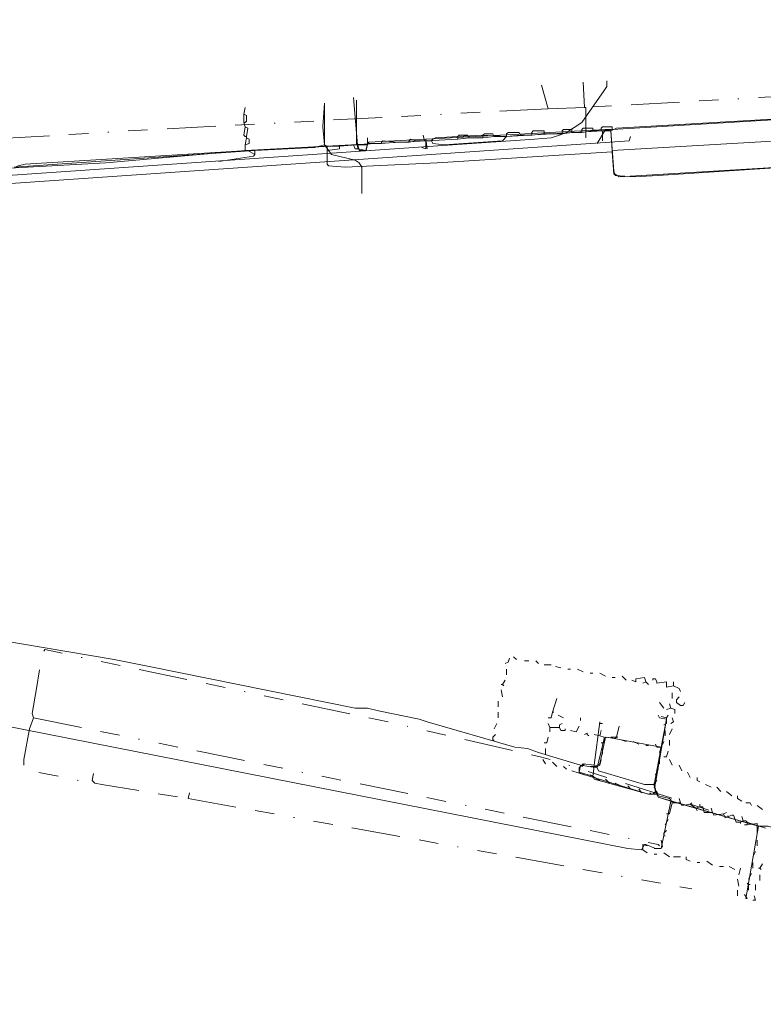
# Model space of a CAD drawing. Header units: metres. Extents: x 132121 to 132666, y 517581 to 517729.
# Tile 3 of 7: x 132294 to 132371, y 517622 to 517724. Entities that reach past the tile are written whole.
import ezdxf
from ezdxf.lldxf.tags import DXFTag

# ---------------------------------------------------------------- set-up
doc = ezdxf.new("R2010")
doc.units = ezdxf.units.M
doc.linetypes.add('RI-OVERIG', pattern=[17, 5, -2, 2, -2, 0, -2, 2, -2])
for name, color, linetype, lineweight in [('B-OI-KL-DATA_KPN_0000546663_VECT_16O055779-G', 90, 'KL-DATA-N', 18), ('B-OI-KL-DATA_PRORAIL_0000596202_VECT_16O055779-G', 90, 'KL-DATA-N', 18), ('B-OI-KL-ET_LS_HOORN_0000584935_VECT_16O055779-G', 190, 'KL-LS-N', 18), ('B-OI-KL-ET_LS_LIANDER_0000574962_VECT_16O055779-G', 190, 'KL-LS-N', 18), ('B-OI-KL-ET_MS_PRORAIL_0000596202_VECT_16O055779-G', 130, 'KL-MS-N', 18), ('B-OI-KL-OVERIG_PRORAIL_0000596202_VECT_16O055779-G', 8, 'CONTINUOUS', 18), ('B-OI-KL-WATER_PWN_0000571124_VECT_16O055779-G', 170, 'KL-WATER-N', 18), ('B-OI-RI-DRUK_HOORN_0000584935_VECT_16O055779-G', 210, 'RI-PERS', 18), ('B-OI-RI-VRIJVERVAL_HOORN_0000584935_VECT_16O055779-G', 210, 'RI-OVERIG', 18), ('B-OI-RI-VRIJVERVAL_PRORAIL_0000596202_VECT_16O055779-G', 210, 'RI-OVERIG', 18)]:
    doc.layers.add(name, color=color, linetype=linetype, lineweight=lineweight)
tags = doc.linetypes.add('KL-DATA-N', pattern='A,4,-1,[101,NLCS.SHX,S=0.5,R=0,X=0,Y=0],-1,4,-1,["D",Standard,S=1,R=0,X=-0.25,Y=-0.5],-1.5', length=12.5).pattern_tags.tags
tags[18] = DXFTag(74, 10)
tags = doc.linetypes.add('KL-LS-N', pattern='A,4,-1,[103,NLCS.SHX,S=0.75,R=0,X=0,Y=0],-1,4,-1,["L",Standard,S=1,R=0,X=0,Y=-0.5],-2', length=13).pattern_tags.tags
tags[18] = DXFTag(74, 10)
tags = doc.linetypes.add('KL-MS-N', pattern='A,4,-1,[103,NLCS.SHX,S=0.75,R=0,X=0,Y=0],-1,4,-1,["M",Standard,S=1,R=0,X=0,Y=-0.5],-2', length=13).pattern_tags.tags
tags[18] = DXFTag(74, 10)
doc.linetypes.add('KL-WATER-N', pattern='A,7,-0.5,[168,NLCS.SHX,S=0.75,R=0,X=0.75,Y=0],-2', length=9.5)
tags = doc.linetypes.add('RI-PERS', pattern='A,7,-2,["P",Standard,S=1.8,R=0,X=-0.5,Y=-0.9],-2,7,-2,[102,NLCS.SHX,S=1,R=180,X=0,Y=0],-2', length=22).pattern_tags.tags
tags[6] = DXFTag(74, 10)

msp = doc.modelspace()

# ---------------------------------------------------------------- linework, layer by layer
at = {"layer": 'B-OI-KL-DATA_KPN_0000546663_VECT_16O055779-G', "flags": 128}
for points in [[(132317.36, 517713.93), (132317.5, 517714.64)], [(132317.36, 517713.93), (132317.64, 517713.79), (132317.64, 517713.21), (132317.5, 517713.07), (132317.36, 517713.07)], [(132317.36, 517713.93), (132317.36, 517713.07)], [(132355.21, 517712.36), (132385.93, 517714.21), (132395.21, 517710.79), (132404.21, 517710.93), (132405.64, 517711.07), (132414.07, 517712.07)], [(132317.36, 517713.07), (132317.5, 517712.64)], [(132317.5, 517712.64), (132317.36, 517711.79), (132317.5, 517711.64), (132317.64, 517711.64)], [(132317.5, 517712.64), (132317.79, 517712.5), (132317.64, 517711.64)], [(132343.07, 517711.64), (132342.93, 517711.93), (132342.07, 517711.93), (132341.93, 517711.79), (132341.93, 517711.5)], [(132345.79, 517711.79), (132345.64, 517712.07), (132344.5, 517712.07), (132344.36, 517711.93), (132344.36, 517711.64)], [(132348.21, 517711.93), (132348.21, 517712.21), (132347.07, 517712.21), (132346.93, 517712.07), (132346.93, 517711.79)], [(132348.21, 517711.93), (132346.93, 517711.79)], [(132348.21, 517711.93), (132350.07, 517711.93)], [(132351.07, 517712.07), (132351.07, 517712.36), (132350.21, 517712.36), (132350.07, 517712.21), (132350.07, 517711.93)], [(132351.07, 517712.07), (132350.07, 517711.93)], [(132351.07, 517712.07), (132352.07, 517712.07)], [(132353.21, 517712.21), (132353.21, 517712.5), (132352.21, 517712.5), (132352.07, 517712.36), (132352.07, 517712.07)], [(132353.21, 517712.21), (132352.07, 517712.07)], [(132353.21, 517712.21), (132354.07, 517712.21)], [(132355.21, 517712.36), (132355.21, 517712.64), (132354.21, 517712.64), (132354.07, 517712.5), (132354.07, 517712.21)], [(132355.21, 517712.36), (132354.07, 517712.21)], [(132357.07, 517711.64), (132356.93, 517711.21), (132282.5, 517706.07)], [(132317.64, 517711.5), (132317.93, 517711.36), (132317.93, 517710.93), (132317.5, 517710.79)], [(132317.64, 517711.5), (132317.5, 517710.79)], [(132339.36, 517711.36), (132317.5, 517710.21)], [(132317.64, 517711.64), (132317.64, 517711.5)], [(132340.5, 517711.5), (132340.36, 517711.79), (132339.5, 517711.79), (132339.36, 517711.64), (132339.36, 517711.36)], [(132340.5, 517711.5), (132339.36, 517711.36)], [(132340.5, 517711.5), (132341.93, 517711.5)], [(132343.07, 517711.64), (132341.93, 517711.5)], [(132343.07, 517711.64), (132344.36, 517711.64)], [(132345.79, 517711.79), (132344.36, 517711.64)], [(132345.79, 517711.79), (132346.93, 517711.79)], [(132317.5, 517710.21), (132303.21, 517708.93), (132290.21, 517708.21), (132278.93, 517706.79)], [(132317.5, 517710.79), (132317.5, 517710.21)]]:
    msp.add_lwpolyline(points, dxfattribs=at)
at = {"layer": 'B-OI-KL-DATA_PRORAIL_0000596202_VECT_16O055779-G', "flags": 128}
for points in [[(132359.79, 517644.07), (132359.5, 517644.79), (132359.64, 517645.21), (132360.79, 517651.79), (132360.07, 517651.93), (132359.93, 517652.21)], [(132353.36, 517647.07), (132353.93, 517651.5)], [(132353.36, 517646.93), (132353.93, 517647.21), (132354.5, 517649.93), (132355.5, 517649.79), (132355.64, 517649.93), (132355.93, 517651.07)], [(132353.36, 517647.07), (132352.21, 517647.21), (132352.07, 517647.07), (132351.79, 517646.79), (132351.79, 517646.36), (132353.21, 517645.93)], [(132353.36, 517646.93), (132353.21, 517645.93)], [(132353.36, 517647.07), (132353.36, 517646.93)], [(132353.21, 517645.93), (132353.36, 517645.64), (132358.93, 517644.07), (132359.79, 517644.07)], [(132359.79, 517644.07), (132359.93, 517643.79), (132370.21, 517640.79)], [(132370.21, 517640.79), (132368.93, 517633.36), (132369.07, 517633.36)], [(132370.21, 517640.79), (132371.21, 517640.79), (132372.21, 517640.5), (132377.79, 517638.64), (132384.21, 517636.79), (132391.36, 517634.93), (132393.07, 517634.36), (132395.79, 517633.21), (132398.07, 517632.5), (132402.5, 517631.36), (132405.5, 517630.36), (132428.5, 517622.79), (132430.5, 517622.5)]]:
    msp.add_lwpolyline(points, dxfattribs=at)
at = {"layer": 'B-OI-KL-ET_LS_HOORN_0000584935_VECT_16O055779-G', "flags": 128}
for points in [[(132329.07, 517710.36), (132328.64, 517715.64)], [(132354.5, 517712.36), (132336.07, 517711.36)], [(132354.5, 517712.36), (132353.64, 517710.93)], [(132354.5, 517712.36), (132355.07, 517712.36), (132355.07, 517712.21), (132355.36, 517708.07), (132355.5, 517707.64), (132357.5, 517707.5), (132359.93, 517707.64), (132377.64, 517708.79)], [(132336.07, 517711.36), (132330.21, 517711.07), (132330.07, 517710.93), (132329.93, 517710.21), (132329.07, 517710.36)], [(132336.07, 517711.36), (132336.21, 517710.36)], [(132318.5, 517710.21), (132293.79, 517708.5)], [(132318.5, 517710.21), (132318.5, 517709.79), (132318.36, 517709.64), (132314.79, 517709.07)], [(132318.5, 517710.21), (132328.64, 517710.79), (132328.79, 517710.36), (132329.07, 517710.36)]]:
    msp.add_lwpolyline(points, dxfattribs=at)
at = {"layer": 'B-OI-KL-ET_LS_LIANDER_0000574962_VECT_16O055779-G', "flags": 128}
for points in [[(132325.64, 517710.79), (132325.64, 517714.93)], [(132328.93, 517710.79), (132328.93, 517715.36)], [(132355.07, 517712.21), (132355.64, 517712.5), (132380.5, 517713.93), (132385.5, 517714.07), (132396.93, 517711.07), (132414.36, 517712.07)], [(132354.21, 517712.21), (132344.36, 517711.64)], [(132355.07, 517712.21), (132354.21, 517712.21)], [(132354.21, 517712.21), (132354.21, 517711.21)], [(132355.07, 517712.21), (132355.21, 517710.21)], [(132330.07, 517710.93), (132330.07, 517711.5)], [(132330.07, 517710.93), (132331.5, 517710.93)], [(132330.07, 517710.93), (132330.07, 517710.79)], [(132333.07, 517711.07), (132331.64, 517711.21), (132331.5, 517711.07), (132331.5, 517710.93)], [(132333.07, 517711.07), (132331.5, 517710.93)], [(132333.07, 517711.07), (132334.36, 517711.07)], [(132335.07, 517711.21), (132334.5, 517711.36), (132334.36, 517711.21), (132334.36, 517711.07)], [(132335.07, 517711.21), (132334.36, 517711.07)], [(132335.07, 517711.21), (132335.93, 517711.21)], [(132336.07, 517711.21), (132336.07, 517710.36), (132335.64, 517710.5)], [(132335.93, 517711.21), (132335.79, 517711.79)], [(132335.93, 517711.21), (132336.07, 517711.21)], [(132336.07, 517711.21), (132336.64, 517711.21)], [(132344.36, 517711.64), (132341.79, 517711.79), (132339.36, 517711.64), (132337.07, 517711.5), (132336.79, 517711.36), (132336.64, 517711.21)], [(132344.36, 517711.64), (132343.93, 517711.21), (132337.93, 517710.79), (132336.79, 517710.93), (132336.64, 517711.21)], [(132377.5, 517711.5), (132355.21, 517710.21)], [(132325.64, 517710.79), (132324.64, 517710.5), (132318.5, 517710.21), (132318.5, 517709.79), (132317.79, 517710.21), (132294.93, 517708.79), (132294.21, 517708.64), (132293.93, 517708.5)], [(132325.64, 517710.79), (132325.93, 517710.64)], [(132325.93, 517710.64), (132327.21, 517710.64)], [(132325.93, 517710.64), (132325.93, 517710.21)], [(132327.21, 517710.64), (132327.21, 517710.36), (132325.93, 517710.21)], [(132325.93, 517710.21), (132325.93, 517708.79), (132326.07, 517708.64), (132327.79, 517708.5), (132337.21, 517708.93), (132355.21, 517710.07)], [(132328.93, 517710.79), (132327.21, 517710.64)], [(132328.93, 517710.79), (132329.07, 517710.79)], [(132329.07, 517710.79), (132330.07, 517710.79)], [(132329.07, 517710.79), (132329.21, 517710.21), (132329.93, 517710.21), (132329.93, 517710.36), (132330.07, 517710.79)], [(132355.21, 517710.21), (132355.21, 517710.07)], [(132355.21, 517710.07), (132355.36, 517707.79), (132355.5, 517707.79), (132355.93, 517707.5), (132377.5, 517708.79)]]:
    msp.add_lwpolyline(points, dxfattribs=at)
at = {"layer": 'B-OI-KL-ET_MS_PRORAIL_0000596202_VECT_16O055779-G', "flags": 128}
for points in [[(132275.64, 517663.21), (132284.93, 517661.21), (132289.64, 517660.36), (132304.07, 517657.93), (132307.64, 517657.21), (132328.79, 517652.93), (132330.07, 517652.93), (132331.21, 517652.64), (132335.36, 517651.79), (132336.21, 517651.5), (132345.21, 517648.93), (132346.5, 517648.79), (132347.64, 517648.36), (132351.93, 517647.07)], [(132275.21, 517660.36), (132274.93, 517660.07), (132274.79, 517659.36), (132274.07, 517655.64), (132274.07, 517654.79), (132356.79, 517638.5), (132358.21, 517638.36), (132358.5, 517638.93), (132358.64, 517638.93), (132359.64, 517638.5), (132360.21, 517638.5), (132361.21, 517643.36)], [(132360.21, 517648.93), (132360.79, 517651.79), (132360.07, 517651.93), (132359.93, 517652.21)], [(132360.21, 517648.93), (132354.64, 517649.93), (132354.36, 517649.79), (132353.64, 517646.79)], [(132360.21, 517648.93), (132359.5, 517645.07)], [(132351.93, 517647.07), (132351.79, 517646.36), (132351.93, 517646.21), (132358.93, 517644.07), (132359.79, 517644.07)], [(132351.93, 517647.07), (132353.64, 517646.79)], [(132353.64, 517646.79), (132353.79, 517646.5), (132358.5, 517645.07), (132359.5, 517645.07)], [(132359.5, 517645.07), (132359.79, 517644.07)], [(132359.79, 517644.07), (132359.93, 517643.79), (132361.21, 517643.36)], [(132361.21, 517643.36), (132370.21, 517640.79)], [(132370.21, 517640.79), (132368.93, 517633.36), (132369.07, 517633.36)], [(132370.21, 517640.79), (132371.21, 517640.79), (132372.21, 517640.5), (132377.79, 517638.64), (132384.21, 517636.79), (132391.36, 517634.93), (132393.07, 517634.36), (132395.79, 517633.21), (132398.07, 517632.5), (132402.5, 517631.36), (132405.5, 517630.36), (132428.5, 517622.79), (132430.5, 517622.5)]]:
    msp.add_lwpolyline(points, dxfattribs=at)
at = {"layer": 'B-OI-KL-OVERIG_PRORAIL_0000596202_VECT_16O055779-G', "flags": 128}
for points in [[(132344.64, 517658.07), (132344.5, 517657.64), (132344.21, 517657.5)], [(132345.07, 517658.21), (132345.36, 517657.93)], [(132346.21, 517657.79), (132346.64, 517657.79)], [(132347.36, 517657.79), (132347.64, 517657.5)], [(132348.21, 517657.36), (132348.93, 517657.36)], [(132344.36, 517656.93), (132344.36, 517656.36)], [(132349.36, 517657.21), (132349.93, 517657.07)], [(132350.64, 517656.93), (132350.93, 517656.93)], [(132351.64, 517656.93), (132352.21, 517656.64)], [(132352.93, 517656.5), (132353.21, 517656.5)], [(132353.93, 517656.5), (132354.5, 517656.21)], [(132343.93, 517655.36), (132343.79, 517655.36)], [(132343.93, 517655.36), (132344.21, 517655.79)], [(132343.93, 517655.36), (132344.07, 517655.21)], [(132355.21, 517656.07), (132355.5, 517656.07)], [(132356.21, 517656.21), (132356.64, 517655.79)], [(132358.64, 517655.64), (132358.5, 517656.07), (132357.64, 517655.93), (132357.64, 517655.64), (132357.21, 517655.79)], [(132358.64, 517655.64), (132358.36, 517655.5)], [(132358.64, 517655.64), (132358.93, 517655.36)], [(132361.5, 517655.21), (132360.79, 517655.07), (132360.79, 517655.64), (132359.79, 517655.5), (132359.79, 517655.64), (132359.64, 517655.93), (132359.36, 517655.93), (132359.36, 517655.79)], [(132361.5, 517655.21), (132361.5, 517655.64)], [(132361.5, 517655.21), (132362.07, 517654.93), (132362.21, 517654.64)], [(132343.79, 517654.79), (132343.93, 517654.07)], [(132361.36, 517654.5), (132361.36, 517653.93)], [(132343.5, 517653.64), (132343.5, 517653.07)], [(132349.07, 517652.5), (132349.5, 517653.93)], [(132360.07, 517653.5), (132360.5, 517652.93)], [(132361.21, 517652.93), (132361.07, 517653.36)], [(132362.07, 517654.07), (132361.79, 517653.79), (132361.79, 517653.5), (132362.21, 517653.21), (132362.5, 517653.21), (132362.64, 517653.5)], [(132343.5, 517652.5), (132343.5, 517651.93)], [(132349.07, 517652.5), (132348.93, 517651.93), (132348.64, 517651.93)], [(132349.07, 517652.5), (132349.21, 517652.5)], [(132349.64, 517652.21), (132350.21, 517651.93)], [(132361.21, 517652.93), (132360.79, 517652.79)], [(132360.79, 517651.93), (132360.93, 517652.21)], [(132361.21, 517652.93), (132361.64, 517652.79), (132361.64, 517652.36)], [(132343.36, 517651.36), (132343.07, 517650.79)], [(132348.79, 517650.93), (132348.64, 517651.36)], [(132349.79, 517650.93), (132349.79, 517651.21), (132350.07, 517651.36)], [(132351.93, 517651.93), (132351.93, 517651.64)], [(132353.93, 517651.36), (132354.21, 517651.36)], [(132360.79, 517651.93), (132360.21, 517652.07)], [(132360.79, 517651.93), (132360.79, 517651.36), (132360.5, 517651.21)], [(132361.36, 517651.93), (132361.5, 517651.5), (132361.21, 517651.36)], [(132343.21, 517650.21), (132342.93, 517649.93), (132342.93, 517649.64), (132343.07, 517649.64)], [(132348.79, 517650.93), (132349.79, 517650.93)], [(132348.79, 517650.93), (132348.79, 517650.5)], [(132349.79, 517650.93), (132349.93, 517650.64), (132350.36, 517650.64), (132350.36, 517650.79)], [(132351.79, 517651.07), (132351.5, 517650.5), (132350.93, 517650.64)], [(132352.36, 517650.21), (132352.64, 517650.36), (132352.64, 517650.21), (132352.79, 517650.07)], [(132353.93, 517650.07), (132353.36, 517650.21)], [(132353.93, 517650.07), (132354.07, 517650.64)], [(132360.64, 517650.64), (132360.64, 517650.07)], [(132361.36, 517650.79), (132361.07, 517650.21)], [(132348.64, 517649.93), (132348.5, 517649.36), (132348.21, 517649.36)], [(132353.93, 517650.07), (132354.36, 517649.93), (132354.36, 517649.36), (132354.07, 517649.36)], [(132355.07, 517649.93), (132355.79, 517649.93)], [(132356.21, 517649.64), (132356.64, 517649.5)], [(132357.36, 517649.5), (132357.93, 517649.21)], [(132360.21, 517648.93), (132359.79, 517648.93), (132359.64, 517649.21)], [(132360.21, 517648.93), (132360.5, 517649.5)], [(132361.07, 517649.64), (132361.07, 517649.07)], [(132348.36, 517648.79), (132348.36, 517648.21)], [(132354.21, 517648.79), (132354.21, 517648.21)], [(132358.64, 517649.07), (132358.93, 517649.07)], [(132360.21, 517648.93), (132360.07, 517648.36)], [(132360.93, 517648.5), (132360.79, 517647.93), (132360.5, 517647.93)], [(132348.07, 517647.64), (132348.36, 517647.21)], [(132349.07, 517647.36), (132349.5, 517646.93)], [(132352.36, 517647.21), (132352.07, 517646.93)], [(132354.07, 517647.64), (132353.93, 517647.07), (132353.64, 517646.93), (132352.93, 517646.93)], [(132360.07, 517647.79), (132360.07, 517647.21)], [(132361.07, 517647.64), (132361.36, 517647.07)], [(132350.21, 517646.93), (132350.5, 517646.64)], [(132351.07, 517646.5), (132352.36, 517646.07)], [(132359.93, 517646.64), (132359.64, 517646.07)], [(132362.07, 517647.07), (132362.36, 517646.5)], [(132362.93, 517646.36), (132363.21, 517645.79)], [(132352.93, 517646.07), (132353.93, 517645.5)], [(132354.5, 517645.64), (132354.93, 517645.21)], [(132355.5, 517645.21), (132356.07, 517644.93)], [(132359.79, 517645.5), (132359.5, 517645.21), (132359.5, 517644.93), (132359.64, 517644.93)], [(132363.93, 517645.79), (132363.93, 517645.5), (132364.21, 517645.36)], [(132356.79, 517644.93), (132357.07, 517644.64)], [(132357.93, 517644.64), (132358.21, 517644.21)], [(132359.07, 517644.21), (132359.21, 517644.07)], [(132359.64, 517644.36), (132359.36, 517644.07)], [(132359.64, 517644.36), (132359.79, 517644.36)], [(132359.64, 517644.36), (132359.79, 517644.36)], [(132359.79, 517644.36), (132359.93, 517643.93), (132361.07, 517643.64), (132361.21, 517643.5), (132361.36, 517643.21)], [(132364.79, 517645.07), (132365.36, 517644.79)], [(132365.93, 517644.79), (132366.36, 517644.36)], [(132366.93, 517644.36), (132367.5, 517643.93)], [(132359.21, 517644.07), (132359.36, 517644.07)], [(132359.21, 517644.07), (132359.36, 517644.07)], [(132361.36, 517643.21), (132361.07, 517642.07), (132360.79, 517642.07)], [(132361.36, 517643.21), (132362.21, 517643.21)], [(132362.21, 517643.21), (132362.07, 517643.64)], [(132362.21, 517643.21), (132362.36, 517642.93), (132363.21, 517643.07)], [(132363.21, 517643.07), (132363.36, 517643.21)], [(132368.07, 517643.93), (132368.07, 517643.64), (132368.5, 517643.36)], [(132368.93, 517643.21), (132369.36, 517643.21), (132369.5, 517642.93)], [(132363.21, 517643.07), (132363.79, 517642.64)], [(132364.21, 517642.79), (132363.79, 517642.64)], [(132363.79, 517642.64), (132363.93, 517642.36)], [(132364.21, 517642.79), (132364.21, 517643.07)], [(132364.21, 517642.79), (132364.5, 517642.79), (132364.64, 517642.21), (132365.5, 517642.21)], [(132365.5, 517642.21), (132365.36, 517642.64)], [(132365.5, 517642.21), (132365.64, 517641.93), (132366.64, 517642.07)], [(132366.64, 517642.07), (132366.93, 517642.21)], [(132366.64, 517642.07), (132366.79, 517641.64), (132367.5, 517641.93)], [(132370.07, 517642.93), (132370.64, 517642.5)], [(132360.93, 517641.5), (132360.64, 517640.93)], [(132367.5, 517641.93), (132367.64, 517641.93)], [(132367.5, 517641.93), (132367.64, 517641.93)], [(132367.64, 517641.93), (132367.93, 517641.21), (132368.36, 517641.21)], [(132368.64, 517641.36), (132368.36, 517641.21)], [(132368.36, 517641.21), (132368.36, 517641.07)], [(132368.64, 517641.36), (132368.5, 517641.79)], [(132368.64, 517641.36), (132368.93, 517641.36), (132369.07, 517641.21), (132369.07, 517640.93)], [(132369.07, 517640.93), (132370.07, 517641.07), (132370.07, 517640.07)], [(132360.79, 517640.36), (132360.5, 517640.07), (132360.5, 517639.79), (132360.64, 517639.79)], [(132369.07, 517640.93), (132368.79, 517640.93)], [(132360.21, 517639.36), (132360.36, 517638.64)], [(132370.07, 517639.36), (132370.07, 517638.79)], [(132358.79, 517638.79), (132358.36, 517638.93), (132358.36, 517638.36), (132358.79, 517638.07)], [(132359.5, 517638.5), (132359.79, 517638.5)], [(132360.5, 517638.07), (132361.07, 517637.64)], [(132369.93, 517638.21), (132369.64, 517637.64)], [(132359.5, 517637.93), (132359.79, 517637.93)], [(132361.5, 517637.64), (132362.21, 517637.64)], [(132362.79, 517637.64), (132362.79, 517637.36), (132363.21, 517637.21)], [(132363.93, 517637.07), (132364.21, 517637.07)], [(132364.93, 517637.21), (132365.5, 517636.79)], [(132369.64, 517637.07), (132369.64, 517636.5)], [(132366.21, 517636.64), (132366.64, 517636.64)], [(132367.21, 517636.64), (132367.79, 517636.36)], [(132368.36, 517636.5), (132368.21, 517635.79)], [(132370.36, 517636.5), (132370.21, 517636.5)], [(132370.36, 517636.5), (132370.64, 517636.93)], [(132370.36, 517636.5), (132370.5, 517636.36)], [(132368.07, 517635.36), (132368.21, 517634.64)], [(132369.5, 517635.93), (132369.21, 517635.36)], [(132370.36, 517635.79), (132370.36, 517635.21)], [(132368.07, 517634.21), (132368.07, 517633.64)], [(132369.21, 517634.79), (132369.07, 517634.93)], [(132369.21, 517634.79), (132369.36, 517634.79)], [(132369.21, 517634.79), (132369.21, 517634.21)], [(132369.93, 517634.79), (132369.93, 517634.21)], [(132368.79, 517633.79), (132369.07, 517633.36)], [(132369.79, 517633.64), (132369.93, 517633.21), (132369.64, 517633.21)]]:
    msp.add_lwpolyline(points, dxfattribs=at)
at = {"layer": 'B-OI-KL-WATER_PWN_0000571124_VECT_16O055779-G', "flags": 128}
msp.add_lwpolyline([(132325.64, 517715.07), (132325.5, 517712.64), (132325.64, 517710.79), (132326.36, 517709.79), (132328.79, 517709.21), (132329.21, 517708.93), (132329.5, 517708.5), (132329.5, 517705.79)], dxfattribs=at)
at = {"layer": 'B-OI-RI-DRUK_HOORN_0000584935_VECT_16O055779-G', "flags": 128}
msp.add_lwpolyline([(132354.64, 517717.36), (132354.64, 517716.79), (132354.36, 517716.36), (132352.07, 517713.07), (132350.5, 517712.07), (132349.79, 517711.79), (132348.93, 517711.5), (132347.21, 517711.36), (132169.07, 517699.07), (132155.21, 517692.36), (132154.36, 517691.79), (132143.21, 517684.79), (132142.93, 517684.5), (132134.79, 517678.07), (132132.5, 517676.07), (132122.64, 517667.64), (132121.93, 517667.21)], dxfattribs=at)
at = {"layer": 'B-OI-RI-VRIJVERVAL_HOORN_0000584935_VECT_16O055779-G', "flags": 128}
for points in [[(132481.5, 517723.64), (132441.07, 517719.64), (132352.5, 517714.64)], [(132348.64, 517714.5), (132347.93, 517716.93)], [(132352.36, 517714.64), (132352.21, 517717.21)], [(132348.64, 517714.5), (132307.93, 517712.36), (132279.5, 517710.64), (132270.21, 517710.07)], [(132352.36, 517714.64), (132348.64, 517714.5)], [(132352.36, 517714.64), (132352.5, 517714.64)], [(132352.5, 517714.64), (132352.5, 517711.5)]]:
    msp.add_lwpolyline(points, dxfattribs=at)
at = {"layer": 'B-OI-RI-VRIJVERVAL_PRORAIL_0000596202_VECT_16O055779-G', "flags": 128}
for points in [[(132295.79, 517651.93), (132295.64, 517652.36), (132296.07, 517654.93), (132296.64, 517658.36), (132296.93, 517658.93), (132332.21, 517651.5), (132347.79, 517647.93), (132349.79, 517647.36), (132395.79, 517632.64), (132401.21, 517630.79), (132419.64, 517624.36), (132420.93, 517624.21)], [(132295.79, 517651.93), (132295.36, 517650.79), (132294.79, 517647.64), (132294.79, 517646.64), (132300.36, 517645.5), (132301.79, 517645.5)], [(132295.79, 517651.93), (132359.93, 517638.93), (132360.07, 517638.79)], [(132301.79, 517645.5), (132301.93, 517646.21)], [(132301.79, 517645.5), (132302.07, 517645.21), (132302.79, 517645.07), (132311.64, 517643.64)], [(132311.64, 517643.64), (132311.79, 517644.21)], [(132311.64, 517643.64), (132363.36, 517634.36)]]:
    msp.add_lwpolyline(points, dxfattribs=at)

doc.saveas('drawing.dxf')
